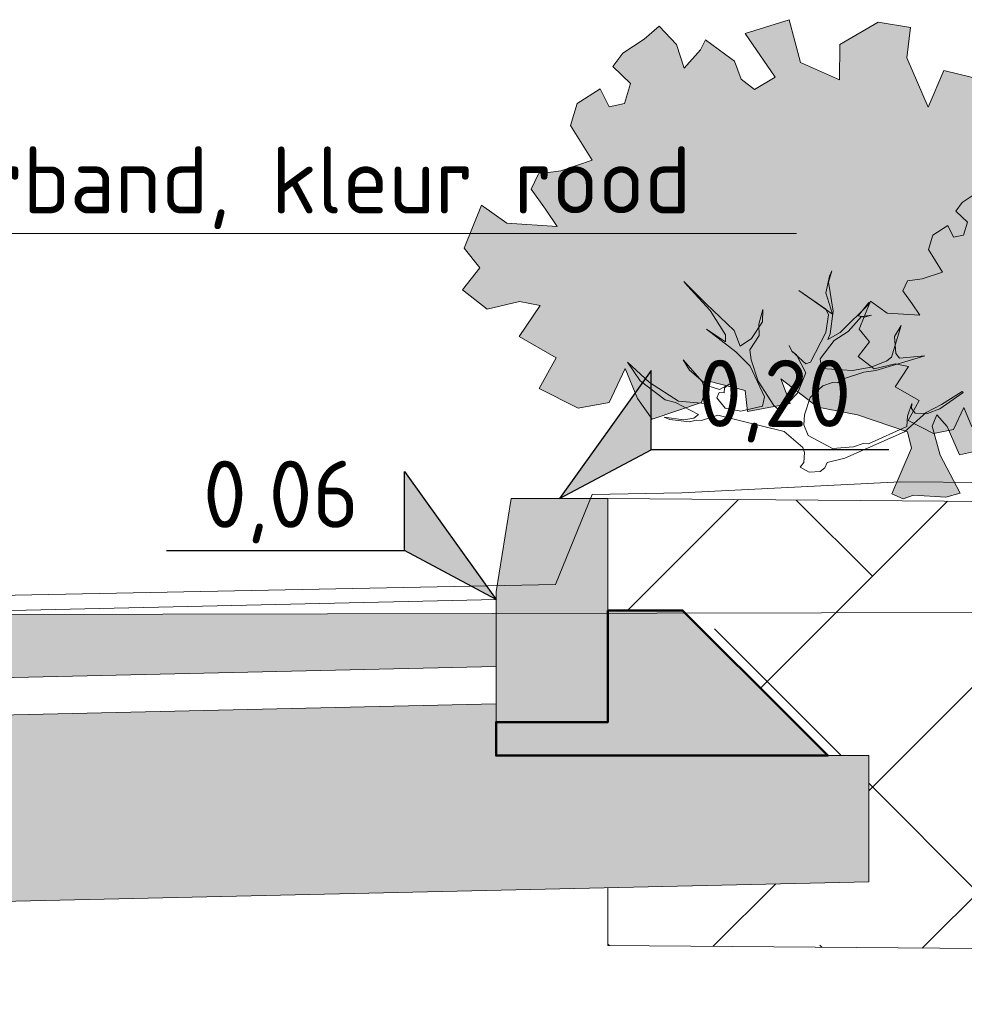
# Model space of a CAD drawing. Header units: metres. Extents: x 92403 to 95147, y 464428 to 465602.
# Tile 116 of 256: x 92437.65 to 92438.92, y 465194.94 to 465196.26. Entities that reach past the tile are written whole.
import ezdxf
from ezdxf import colors
from ezdxf.entities.mleader import LeaderData, LeaderLine
from ezdxf.enums import TextEntityAlignment as Align
from ezdxf.math import Vec2, Vec3

# ---------------------------------------------------------------- set-up
doc = ezdxf.new("R2010")
doc.units = ezdxf.units.M
doc.linetypes.add('AL-NAP_LIJN', pattern=[15.25, 12, -1.5, 0.25, -1.5])
doc.linetypes.add('DASHED', pattern=[0.75, 0.5, -0.25])
doc.layers.get('0').update_dxf_attribs({"linetype": 'CONTINUOUS'})
for name, color, linetype, lineweight in [('B-WE-OG-HOOGTELIJN-G', 7, 'CONTINUOUS', 18), ('B-WE-VH-VERHARDING_FUNDERING-A-50', 252, 'CONTINUOUS', 18), ('N-WE-GR-GRAS-A', 62, 'CONTINUOUS', 18), ('N-WE-VH-VERHARDING_BETON_SCHRAAL-GD', 252, 'CONTINUOUS', 50), ('N-WE-VH-VERHARDING_FUNDERING-A-50', 252, 'CONTINUOUS', 18), ('X-XX-AL-DETAIL1-T18', 7, 'CONTINUOUS', 18), ('X-XX-AL-DETAIL3-V', 253, 'CONTINUOUS', 18), ('X-XX-AL-HOOGTELABEL-S', 7, 'CONTINUOUS', 25), ('X-XX-AL-NAP-G', 7, 'AL-NAP_LIJN', 18), ('X-XX-AL-RMB - profiel', 7, 'CONTINUOUS', 9)]:
    doc.layers.add(name, color=color, linetype=linetype, lineweight=lineweight)
doc.layers.add('N-RO-GR-GROENSTROOK-A', color=7, linetype='CONTINUOUS', lineweight=0, true_color=0x5de817, transparency=0.7)
doc.layers.add('N-WE-VH-VERHARDING_STRAATBAKSTEEN-DIK-ELLEBOOG-A', color=7, linetype='CONTINUOUS', lineweight=25, true_color=0xe1bfb7)
doc.styles.add('NLCS-ISO', font='NLCS-ISO.ttf')
doc.styles.add('NLCS-ISO-M50-T18', font='NLCS-ISO.ttf', dxfattribs={"height": 0.09})

# ---------------------------------------------------------------- blocks, each defined once
blk = doc.blocks.new('SAL-HOOGTELABEL_02-SO')
for p, q in [((2.461, 3.435), (0, 0)), ((2.461, 1.312), (2.461, 3.435)), ((0, 0), (2.461, 1.312)), ((8.838, 1.312), (2.461, 1.312))]:
    blk.add_line(p, q)
blk.add_solid([(2.461, 3.435), (0, 0), (2.461, 1.312)])
at = {"style": 'NLCS-ISO'}
blk.add_attdef('...', text='', height=1.8, dxfattribs=at).set_placement((5.773, 2.615), align=Align.MIDDLE)
blk = doc.blocks.new('_DotSmall')
at = {"const_width": 0.5}
blk.add_lwpolyline([(-0.0625, 0, 1), (0.0625, 0, 1)], format="xyb", close=True, dxfattribs=at)

msp = doc.modelspace()

# ---------------------------------------------------------------- hatches: boundary and pattern name
at = {"layer": 'B-WE-VH-VERHARDING_FUNDERING-A-50'}
h = msp.add_hatch(dxfattribs=at)
h.set_pattern_fill('AVH-FUNDERING_GRANULAAT', color=256, scale=0.03, pattern_type=2)
h.set_pattern_definition([(0, (0.285, 0.192), (0, 0.3), [0, -0.3]), (0, (0.288, 0.087), (0, 0.3), [0, -0.3]), (0, (0.297, 0.249), (0, 0.3), [0, -0.3]), (338.1986, (0.141, 0.156), (0.900000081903, -0.29999997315), [0.0323109, -1.5832386]), (216.8699, (0.171, 0.144), (0.899999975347, 0.600000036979), [0.015, -1.485]), (130.6013, (0.159, 0.135), (1.5000001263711, -1.7999997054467), [0.0276585, -2.7382047]), (206.5651, (0.06, 0.099), (-0.299999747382, -0.30000039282), [0.0067083, -0.6641121]), (326.3099, (0.054, 0.096), (0.599999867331, -0.300000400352), [0.0108168, -1.0708488]), (108.4349, (0.063, 0.09), (-0.299999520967, 0.600000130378), [0.0094869, -0.9391965]), (225, (0.252, 0.069), (-5e-17, -0.30000009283), [0.0127278, -0.4115361]), (0, (0.243, 0.06), (0.3, 0.3), [0.018, -0.282]), (135, (0.261, 0.06), (-0.30000009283, 3e-17), [0.0127278, -0.4115361]), (251.5651, (0.216, 0.261), (0.299999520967, 0.600000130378), [0.0094869, -0.9391965]), (0, (0.213, 0.252), (0.3, 0.3), [0.015, -0.285]), (143.1301, (0.228, 0.252), (-0.899999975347, 0.600000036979), [0.015, -1.485]), (213.6901, (0.057, 0.264), (0.599999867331, 0.300000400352), [0.0108168, -1.0708488]), (341.5651, (0.048, 0.258), (-0.600000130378, 0.299999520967), [0.0189738, -0.9297096]), (126.8699, (0.066, 0.252), (0.600000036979, -0.899999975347), [0.015, -1.485]), (0, (0.144, 0.252), (0, 0.3), [0, -0.3]), (0, (0.063, 0.174), (0, 0.3), [0, -0.3]), (0, (0.147, 0.063), (0, 0.3), [0, -0.3]), (0, (0.228, 0.156), (0, 0.3), [0, -0.3]), (0, (0.141, 0.207), (0, 0.3), [0, -0.3]), (0, (0.075, 0.216), (0, 0.3), [0, -0.3]), (0, (0.102, 0.198), (0, 0.3), [0, -0.3]), (0, (0.09, 0.126), (0, 0.3), [0, -0.3]), (0, (0.018, 0.138), (0, 0.3), [0, -0.3]), (0, (0.021, 0.207), (0, 0.3), [0, -0.3]), (0, (0.012, 0.273), (0, 0.3), [0, -0.3]), (0, (0.105, 0.285), (0, 0.3), [0, -0.3]), (0, (0.171, 0.297), (0, 0.3), [0, -0.3]), (0, (0.276, 0.285), (0, 0.3), [0, -0.3]), (0, (0.204, 0.192), (0, 0.3), [0, -0.3]), (0, (0.174, 0.246), (0, 0.3), [0, -0.3]), (0, (0.198, 0.102), (0, 0.3), [0, -0.3]), (0, (0.108, 0.087), (0, 0.3), [0, -0.3]), (0, (0.198, 0.021), (0, 0.3), [0, -0.3]), (0, (0.099, 0.039), (0, 0.3), [0, -0.3]), (0, (0.003, 0.03), (0, 0.3), [0, -0.3]), (0, (0.039, 0.015), (0, 0.3), [0, -0.3]), (0, (0.042, 0.057), (0, 0.3), [0, -0.3]), (0, (0.243, 0.009), (0, 0.3), [0, -0.3]), (0, (0.279, 0.132), (0, 0.3), [0, -0.3]), (0, (0.264, 0.222), (0, 0.3), [0, -0.3]), (0, (0.126, 0.006), (0, 0.3), [0, -0.3])])
h.paths.add_polyline_path([(92438.791918, 465195.100732), (92438.791918, 465195.269908), (92438.737007, 465195.269908), (92438.487007, 465195.269908), (92438.292016, 465195.269908), (92438.292007, 465195.314908), (92438.292007, 465195.339417), (92434.292886, 465195.248386), (92432.291918, 465195.288405), (92432.291918, 465195.258433), (92432.141918, 465195.258433), (92431.791918, 465195.258433), (92431.791918, 465195.048355), (92434.293232, 465194.998329)])
at = {"layer": 'N-RO-GR-GROENSTROOK-A', "transparency": 33554508}
h = msp.add_hatch(color=256, dxfattribs=at)
h.dxf.hatch_style = 1
h.paths.add_polyline_path([(92438.723555, 465195.737508), (92438.776735, 465195.727373), (92438.843612, 465195.704368), (92438.848989, 465195.682372), (92438.822645, 465195.621259), (92438.837924, 465195.614673), (92438.851684, 465195.619399), (92438.895241, 465195.616609), (92438.914657, 465195.622094), (92438.88765, 465195.673167), (92438.87668, 465195.711999), (92438.883266, 465195.727277), (92438.896855, 465195.711828), (92438.913481, 465195.673755), (92438.949864, 465195.681517), (92438.98211, 465195.677209), (92438.99215, 465195.623858), (92439.025952, 465195.706918), (92438.954417, 465195.749982), (92438.970373, 465195.801818), (92439.007518, 465195.782273), (92439.062117, 465195.794176), (92439.033989, 465195.830446), (92439.009644, 465195.83906), (92439.011134, 465195.874612), (92439.03662, 465195.871652), (92439.038685, 465195.871412), (92439.078914, 465195.872295), (92439.078681, 465195.882936), (92439.070973, 465195.899994), (92439.069722, 465195.93841), (92439.05028, 465195.952318), (92439.060471, 465195.965901), (92439.087207, 465195.977089), (92439.083947, 465196.042039), (92439.042669, 465196.043768), (92439.04388, 465196.072654), (92439.046721, 465196.09702), (92438.999143, 465196.091158), (92438.993377, 465196.121122), (92438.992294, 465196.138713), (92438.958039, 465196.115663), (92438.937978, 465196.114802), (92438.965113, 465196.135531), (92438.931083, 465196.179904), (92438.89273, 465196.189367), (92438.871432, 465196.140373), (92438.84273, 465196.206389), (92438.847825, 465196.24729), (92438.804429, 465196.254346), (92438.75323, 465196.22415), (92438.752805, 465196.176769), (92438.700467, 465196.200043), (92438.685196, 465196.25764), (92438.625901, 465196.239044), (92438.666354, 465196.180392), (92438.638367, 465196.164151), (92438.620482, 465196.177994), (92438.611868, 465196.202054), (92438.606818, 465196.20567), (92438.572762, 465196.230797), (92438.566204, 465196.217061), (92438.544113, 465196.192586), (92438.53401, 465196.224564), (92438.510593, 465196.249114), (92438.490615, 465196.23162), (92438.461733, 465196.212667), (92438.448505, 465196.19489), (92438.472248, 465196.171898), (92438.464104, 465196.145136), (92438.443635, 465196.140756), (92438.431641, 465196.164827), (92438.400909, 465196.145165), (92438.391872, 465196.115691), (92438.4206, 465196.068921), (92438.378664, 465196.054967), (92438.348849, 465196.050979), (92438.33914, 465196.030305), (92438.358295, 465196.003315), (92438.373957, 465195.979876), (92438.306529, 465195.984404), (92438.272434, 465196.008615), (92438.249211, 465195.95093), (92438.269956, 465195.924659), (92438.246867, 465195.894988), (92438.279846, 465195.86899), (92438.323197, 465195.879481), (92438.351055, 465195.873992), (92438.323037, 465195.83222), (92438.372561, 465195.803826), (92438.349774, 465195.762751), (92438.402229, 465195.736068), (92438.443648, 465195.74389), (92438.465063, 465195.789475), (92438.481588, 465195.749371), (92438.501477, 465195.721303), (92438.567443, 465195.74394), (92438.57722, 465195.772467), (92438.625849, 465195.759954), (92438.62909, 465195.731798), (92438.686493, 465195.742486), (92438.673832, 465195.775489), (92438.723567, 465195.737524)])
h = msp.add_hatch(color=256, dxfattribs=at)
h.dxf.hatch_style = 1
h.paths.add_polyline_path([(92439.087538, 465195.703402), (92439.122116, 465195.696812), (92439.1656, 465195.681854), (92439.169096, 465195.667553), (92439.151967, 465195.627817), (92439.161901, 465195.623535), (92439.170848, 465195.626608), (92439.199169, 465195.624793), (92439.211793, 465195.62836), (92439.194233, 465195.661568), (92439.187101, 465195.686816), (92439.191383, 465195.69675), (92439.200219, 465195.686705), (92439.211028, 465195.66195), (92439.234685, 465195.666997), (92439.255651, 465195.664196), (92439.262179, 465195.629507), (92439.284157, 465195.683512), (92439.237645, 465195.711513), (92439.24802, 465195.745217), (92439.272172, 465195.732509), (92439.307672, 465195.740248), (92439.289383, 465195.76383), (92439.273554, 465195.769432), (92439.274522, 465195.792548), (92439.291094, 465195.790623), (92439.292436, 465195.790467), (92439.318594, 465195.791041), (92439.318442, 465195.79796), (92439.31343, 465195.809051), (92439.312617, 465195.834029), (92439.299975, 465195.843072), (92439.306602, 465195.851904), (92439.323985, 465195.859178), (92439.321866, 465195.901409), (92439.295027, 465195.902533), (92439.295814, 465195.921315), (92439.297661, 465195.937158), (92439.266726, 465195.933346), (92439.262977, 465195.952829), (92439.262273, 465195.964266), (92439.24, 465195.94928), (92439.226956, 465195.948719), (92439.2446, 465195.962197), (92439.222474, 465195.991049), (92439.197536, 465195.997202), (92439.183688, 465195.965346), (92439.165026, 465196.00827), (92439.168339, 465196.034863), (92439.140123, 465196.039451), (92439.106833, 465196.019818), (92439.106557, 465195.989011), (92439.072526, 465196.004143), (92439.062597, 465196.041593), (92439.024044, 465196.029502), (92439.050346, 465195.991366), (92439.032149, 465195.980806), (92439.02052, 465195.989807), (92439.014919, 465196.005451), (92439.011636, 465196.007802), (92438.989492, 465196.024139), (92438.985229, 465196.015209), (92438.970865, 465195.999294), (92438.964296, 465196.020087), (92438.94907, 465196.036049), (92438.93608, 465196.024675), (92438.917301, 465196.012351), (92438.9087, 465196.000793), (92438.924138, 465195.985843), (92438.918843, 465195.968442), (92438.905534, 465195.965595), (92438.897735, 465195.981246), (92438.877753, 465195.968462), (92438.871877, 465195.949297), (92438.890556, 465195.918888), (92438.86329, 465195.909814), (92438.843904, 465195.907221), (92438.837591, 465195.893779), (92438.850045, 465195.87623), (92438.860229, 465195.86099), (92438.816387, 465195.863934), (92438.794219, 465195.879677), (92438.779119, 465195.842169), (92438.792608, 465195.825088), (92438.777595, 465195.805796), (92438.799038, 465195.788892), (92438.827225, 465195.795713), (92438.845338, 465195.792145), (92438.827121, 465195.764984), (92438.859321, 465195.746523), (92438.844505, 465195.719815), (92438.878612, 465195.702466), (92438.905542, 465195.707552), (92438.919467, 465195.737191), (92438.930211, 465195.711116), (92438.943143, 465195.692866), (92438.986034, 465195.707584), (92438.992391, 465195.726133), (92439.02401, 465195.717997), (92439.026117, 465195.69969), (92439.06344, 465195.706639), (92439.055209, 465195.728097), (92439.087546, 465195.703413)])
at = {"layer": 'N-WE-VH-VERHARDING_FUNDERING-A-50'}
h = msp.add_hatch(dxfattribs=at)
h.set_pattern_fill('TEELAARDE', color=36, scale=0.2)
h.set_pattern_definition([(45, (0, 0), (-0.14142135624, 0.14142135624), []), (135, (0, 0), (-0.42426406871, 0.14142135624), [0.5, -0.3])])
h.paths.add_polyline_path([(92438.442007, 465195.614908), (92444.187889, 465195.568795), (92444.988447, 465195.536637), (92444.989618, 465195.388367), (92444.890803, 465195.388367), (92444.695803, 465195.193367), (92444.638447, 465195.193367), (92444.638447, 465195.054075), (92444.988447, 465195.043724), (92444.988428, 465194.936154), (92444.173436, 465194.968892), (92438.442004, 465195.014889), (92438.442004, 465195.092767), (92438.791918, 465195.100732), (92438.791918, 465195.269908), (92438.737007, 465195.269908), (92438.542007, 465195.464908), (92438.442007, 465195.464908)])
at = {"layer": 'N-WE-VH-VERHARDING_STRAATBAKSTEEN-DIK-ELLEBOOG-A', "lineweight": 0, "ltscale": 1}
h = msp.add_hatch(color=256, dxfattribs=at)
h.dxf.hatch_style = 1
h.paths.add_polyline_path([(92438.291918, 465195.389428), (92438.291918, 465195.460677), (92437.394509, 465195.459069), (92434.291918, 465195.388433), (92432.291918, 465195.428433), (92432.291918, 465195.338415), (92434.292817, 465195.298397)])
at = {"layer": 'X-XX-AL-DETAIL3-V'}
h = msp.add_hatch(color=254, dxfattribs=at)
h.dxf.hatch_style = 1
h.paths.add_polyline_path([(92438.736007, 465195.269908), (92438.487007, 465195.269908), (92438.441007, 465195.314908), (92438.441007, 465195.464908), (92438.541007, 465195.464908)])
h = msp.add_hatch(color=254, dxfattribs=at)
h.dxf.hatch_style = 1
h.paths.add_polyline_path([(92438.392007, 465195.314908), (92438.442007, 465195.314908), (92438.487007, 465195.269908), (92438.292007, 465195.269908), (92438.292007, 465195.314908), (92438.292007, 465195.314908), (92438.429092, 465195.314908)])
h.paths.add_polyline_path([(92438.292007, 465195.314908), (92438.442007, 465195.314908), (92438.392007, 465195.314908), (92438.429092, 465195.314908)], flags=17)
at = {"layer": 'X-XX-AL-RMB - profiel', "true_color": 0x717384}
h = msp.add_hatch(color=8, dxfattribs=at)
h.dxf.hatch_style = 1
h.paths.add_polyline_path([(92438.292007, 465195.314908), (92438.442007, 465195.314908), (92438.442007, 465195.614908), (92438.312007, 465195.614908), (92438.292007, 465195.489908)])

# ---------------------------------------------------------------- linework, layer by layer
at = {"layer": 'B-WE-OG-HOOGTELIJN-G', "color": 1, "linetype": 'DASHED', "ltscale": 5, "flags": 128}
msp.add_lwpolyline([(92429.142167, 465195.6155), (92432.168067, 465195.5075), (92432.251421, 465195.4975), (92432.291918, 465195.4015), (92434.173484, 465195.3345), (92436.637849, 465195.4655), (92438.371853, 465195.4995), (92438.420863, 465195.6205), (92438.541283, 465195.6225), (92438.834192, 465195.6375), (92444.663873, 465195.5775), (92444.983454, 465195.5765), (92445.087938, 465195.5725), (92445.138148, 465195.4345), (92447.979309, 465195.4095), (92451.166836, 465195.3495), (92451.205111, 465195.4205), (92451.30552, 465195.4315), (92454.236302, 465195.4845)], dxfattribs=at)
at = {"layer": 'N-WE-GR-GRAS-A'}
msp.add_line((92438.442007, 465195.614908), (92444.187889, 465195.568795), dxfattribs=at)
at = {"layer": 'N-WE-VH-VERHARDING_BETON_SCHRAAL-GD'}
msp.add_lwpolyline([(92438.442007, 465195.464908), (92438.542007, 465195.464908), (92438.692007, 465195.314908), (92438.737007, 465195.269908), (92438.487007, 465195.269908), (92438.487007, 465195.269908), (92438.292016, 465195.269908), (92438.292007, 465195.314908), (92438.442007, 465195.314908), (92438.442007, 465195.314908), (92438.442007, 465195.454908)], close=True, dxfattribs=at)
at = {"layer": 'X-XX-AL-NAP-G', "color": 142, "flags": 128}
msp.add_lwpolyline([(92454.736301, 465195.49014), (92428.042167, 465195.442312)], dxfattribs=at)
at = {"layer": 'X-XX-AL-RMB - profiel', "color": 251}
for points in [[(92438.931083, 465196.179904), (92438.89273, 465196.189367), (92438.871432, 465196.140373), (92438.84273, 465196.206389), (92438.847825, 465196.24729), (92438.804429, 465196.254346), (92438.75323, 465196.22415), (92438.752805, 465196.176769), (92438.700467, 465196.200043), (92438.685196, 465196.25764), (92438.625901, 465196.239044), (92438.666354, 465196.180392), (92438.638367, 465196.164151), (92438.620482, 465196.177994), (92438.611868, 465196.202054), (92438.606818, 465196.20567), (92438.572762, 465196.230797), (92438.566204, 465196.217061), (92438.544113, 465196.192586), (92438.53401, 465196.224564), (92438.510593, 465196.249114), (92438.490615, 465196.23162), (92438.461733, 465196.212667), (92438.448505, 465196.19489), (92438.472248, 465196.171898), (92438.464104, 465196.145136), (92438.443635, 465196.140756), (92438.431641, 465196.164827), (92438.400909, 465196.145165), (92438.391872, 465196.115691), (92438.4206, 465196.068921), (92438.378664, 465196.054967), (92438.348849, 465196.050979), (92438.33914, 465196.030305), (92438.358295, 465196.003315), (92438.373957, 465195.979876), (92438.306529, 465195.984404), (92438.272434, 465196.008615), (92438.249211, 465195.95093), (92438.269956, 465195.924659), (92438.246867, 465195.894988), (92438.279846, 465195.86899), (92438.323197, 465195.879481), (92438.351055, 465195.873992), (92438.323037, 465195.83222), (92438.372561, 465195.803826), (92438.349774, 465195.762751), (92438.402229, 465195.736068), (92438.443648, 465195.74389), (92438.465063, 465195.789475), (92438.481588, 465195.749371), (92438.501477, 465195.721303), (92438.567443, 465195.74394), (92438.57722, 465195.772467), (92438.625849, 465195.759954), (92438.62909, 465195.731798), (92438.686493, 465195.742486), (92438.673832, 465195.775489), (92438.723567, 465195.737524), (92438.723555, 465195.737508), (92438.776735, 465195.727373), (92438.843612, 465195.704368), (92438.848989, 465195.682372), (92438.822645, 465195.621259), (92438.837924, 465195.614673), (92438.851684, 465195.619399), (92438.895241, 465195.616609), (92438.914657, 465195.622094), (92438.88765, 465195.673167), (92438.87668, 465195.711999), (92438.883266, 465195.727277), (92438.896855, 465195.711828), (92438.913481, 465195.673755), (92438.949864, 465195.681517)], [(92438.93608, 465196.024675), (92438.917301, 465196.012351), (92438.9087, 465196.000793), (92438.924138, 465195.985843), (92438.918843, 465195.968442), (92438.905534, 465195.965595), (92438.897735, 465195.981246), (92438.877753, 465195.968462), (92438.871877, 465195.949297), (92438.890556, 465195.918888), (92438.86329, 465195.909814), (92438.843904, 465195.907221), (92438.837591, 465195.893779), (92438.850045, 465195.87623), (92438.860229, 465195.86099), (92438.816387, 465195.863934), (92438.794219, 465195.879677), (92438.779119, 465195.842169), (92438.792608, 465195.825088), (92438.777595, 465195.805796), (92438.799038, 465195.788892), (92438.827225, 465195.795713), (92438.845338, 465195.792145), (92438.827121, 465195.764984), (92438.859321, 465195.746523), (92438.844505, 465195.719815), (92438.878612, 465195.702466), (92438.905542, 465195.707552), (92438.919467, 465195.737191), (92438.930211, 465195.711116)], [(92438.699946, 465195.657121), (92438.70459, 465195.663204), (92438.705472, 465195.676972), (92438.703231, 465195.683496), (92438.678539, 465195.704752), (92438.589567, 465195.726935), (92438.567313, 465195.719852), (92438.560429, 465195.720293), (92438.551223, 465195.717693), (92438.524847, 465195.720977), (92438.517603, 465195.724101), (92438.543979, 465195.720816), (92438.557387, 465195.722615), (92438.563551, 465195.727538), (92438.532694, 465195.743871), (92438.518566, 465195.747434), (92438.485109, 465195.772973), (92438.468101, 465195.79799), (92438.497716, 465195.77057), (92438.536537, 465195.745752), (92438.572478, 465195.742386), (92438.575601, 465195.749629), (92438.568519, 465195.771883), (92438.542747, 465195.801184), (92438.55143, 465195.787335), (92438.576123, 465195.766079), (92438.591772, 465195.761355), (92438.60446, 465195.768518), (92438.598296, 465195.763596), (92438.597855, 465195.756711), (92438.590971, 465195.757152), (92438.587849, 465195.749909), (92438.599214, 465195.736419), (92438.620226, 465195.732414), (92438.649365, 465195.739055), (92438.651767, 465195.751663), (92438.6326, 465195.79277), (92438.613631, 465195.812063), (92438.57409, 465195.842246), (92438.599584, 465195.825193), (92438.599664, 465195.834758), (92438.578896, 465195.86746), (92438.548561, 465195.900243), (92438.543639, 465195.906407), (92438.573613, 465195.876306), (92438.611192, 465195.840401), (92438.619435, 465195.819667), (92438.634445, 465195.829871), (92438.649177, 465195.852324), (92438.649698, 465195.868774), (92438.644173, 465195.848922), (92438.644812, 465195.833993), (92438.632402, 465195.814583), (92438.634202, 465195.801174), (92438.643525, 465195.772396), (92438.664294, 465195.739694), (92438.670377, 465195.735051), (92438.684226, 465195.743735), (92438.696195, 465195.756261), (92438.707525, 465195.783716), (92438.694719, 465195.807932), (92438.688636, 465195.812576), (92438.684875, 465195.820261), (92438.688636, 465195.812576), (92438.707245, 465195.795963), (92438.71377, 465195.798204), (92438.734386, 465195.837826), (92438.738031, 465195.86152), (92438.734269, 465195.869205), (92438.69813, 465195.894384), (92438.743394, 465195.86224), (92438.734072, 465195.891018), (92438.739237, 465195.913551), (92438.74236, 465195.920795), (92438.737636, 465195.905146), (92438.744195, 465195.866442), (92438.740109, 465195.835864), (92438.736987, 465195.82862), (92438.753518, 465195.837664), (92438.793266, 465195.877124), (92438.791745, 465195.878285), (92438.777815, 465195.860035), (92438.78622, 465195.858433), (92438.795425, 465195.861034), (92438.782017, 465195.859234), (92438.764244, 465195.839103), (92438.745392, 465195.827019), (92438.726818, 465195.802686), (92438.728618, 465195.789277), (92438.769923, 465195.786631), (92438.795218, 465195.791391), (92438.815951, 465195.799634), (92438.822116, 465195.804557), (92438.835488, 465195.847301), (92438.826561, 465195.832453), (92438.82828, 465195.809479), (92438.833202, 465195.803315), (92438.866903, 465195.806473), (92438.801301, 465195.786748), (92438.785211, 465195.784588), (92438.756433, 465195.775266), (92438.750269, 465195.770344), (92438.743384, 465195.770785), (92438.730336, 465195.766303), (92438.713364, 465195.750375), (92438.705517, 465195.727483), (92438.704635, 465195.713714), (92438.710637, 465195.699505), (92438.743015, 465195.682011), (92438.771352, 465195.684449), (92438.784401, 465195.688931), (92438.791284, 465195.68849), (92438.842758, 465195.711778), (92438.84364, 465195.725547), (92438.849525, 465195.742717), (92438.849084, 465195.735832), (92438.854007, 465195.729668), (92438.870457, 465195.729146), (92438.887348, 465195.735508), (92438.918529, 465195.757438), (92438.917008, 465195.758599), (92438.88931, 465195.741231), (92438.868936, 465195.730307), (92438.839636, 465195.704534), (92438.759744, 465195.669241), (92438.735969, 465195.663321), (92438.732846, 465195.656076), (92438.726682, 465195.651154), (92438.711753, 465195.650515), (92438.699946, 465195.657121)]]:
    msp.add_lwpolyline(points, dxfattribs=at)
at = {"layer": 'X-XX-AL-RMB - profiel'}
msp.add_lwpolyline([(92438.292007, 465195.314908), (92438.442007, 465195.314908), (92438.442007, 465195.614908), (92438.312007, 465195.614908), (92438.292007, 465195.489908)], close=True, dxfattribs=at)
at = {"layer": 'X-XX-AL-RMB - profiel', "flags": 128}
msp.add_lwpolyline([(92438.291918, 465195.389428), (92434.292817, 465195.298397), (92432.291918, 465195.338415), (92432.291918, 465195.428433), (92434.291918, 465195.388433), (92438.291918, 465195.4795)], close=True, dxfattribs=at)
at = {"layer": 'X-XX-AL-RMB - profiel'}
msp.add_lwpolyline([(92438.292007, 465195.339417), (92434.292886, 465195.248386), (92432.291918, 465195.288405)], dxfattribs=at)
at = {"layer": 'X-XX-AL-RMB - profiel', "flags": 128}
for points in [[(92438.737007, 465195.269908), (92438.791918, 465195.269908), (92438.791918, 465195.100732), (92434.293232, 465194.998329), (92431.791918, 465195.048355), (92431.791918, 465195.258433), (92432.141918, 465195.258433)], [(92444.988447, 465195.043724), (92444.988428, 465194.936154), (92444.173436, 465194.968892), (92438.442004, 465195.014889), (92438.442004, 465195.092767)]]:
    msp.add_lwpolyline(points, dxfattribs=at)

# ---------------------------------------------------------------- block references
at = {"layer": 'X-XX-AL-HOOGTELABEL-S', "xscale": 0.05000000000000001, "yscale": 0.05000000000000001, "zscale": 0.05000000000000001}
msp.add_blockref('SAL-HOOGTELABEL_02-SO', (92438.377007, 465195.614908), dxfattribs=at).add_auto_attribs({'...': '0,20'})
at = {"layer": 'X-XX-AL-HOOGTELABEL-S'}
ref = msp.add_blockref('SAL-HOOGTELABEL_02-SO', (92438.291918, 465195.4795), dxfattribs=dict(at, xscale=-0.05000000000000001, yscale=0.05000000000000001, zscale=0.05000000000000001))
ref.add_attrib('...', '0,06', dxfattribs={"layer": '0', "height": 0.09, "style": 'NLCS-ISO'}).set_placement((92438.00328, 465195.610263), align=Align.MIDDLE)

# ---------------------------------------------------------------- leaders
at = {"layer": 'X-XX-AL-DETAIL1-T18'}
ml = msp.add_multileader_mtext('Standard', dxfattribs=at)
ml.set_content('\\pxi-3,l4,t4;{\\C256;Aanbr. straatbaksteken dikformaat, keperverband, kleur rood}', color=10, style='NLCS-ISO-M50-T18')
ml.set_leader_properties(color=256, lineweight=-1)
ml.set_arrow_properties(name='DOTSMALL')
ml.build(insert=Vec2(0, 0))
ml.multileader.update_dxf_attribs({"text_left_attachment_type": 5, "text_right_attachment_type": 5, "dogleg_length": 0.09, "arrow_head_size": 0.2})
ctx = ml.context
ctx.base_point, ctx.char_height, ctx.arrow_head_size, ctx.landing_gap_size, ctx.plane_origin = Vec3(92435.095037, 465195.970525), 0.09, 0.2, 0.045, Vec3(92435.005037, 465195.308425)
ctx.left_attachment, ctx.right_attachment = 5, 5
notes = []
notes.append((ctx, [(0, (1, 1, 0), (92435.005037, 465195.970525), (1, 0), 0.09, [(0, [(92435.005037, 465195.365402)], 0, [])])]))
ctx.mtext.insert, ctx.mtext.flow_direction = Vec3(92435.140037, 465196.087525), 5
ml = msp.add_multileader_mtext('Standard', dxfattribs=at)
ml.set_content('{\\C256;Aanbr. straatlaag 5 cm }', color=10, style='NLCS-ISO-M50-T18')
ml.set_leader_properties(color=256, lineweight=-1)
ml.set_arrow_properties(name='DOTSMALL')
ml.build(insert=Vec2(0, 0))
ml.multileader.update_dxf_attribs({"text_left_attachment_type": 5, "text_right_attachment_type": 5, "dogleg_length": 0.09, "arrow_head_size": 0.2})
ctx = ml.context
ctx.base_point, ctx.char_height, ctx.arrow_head_size, ctx.landing_gap_size, ctx.plane_origin = Vec3(92435.095037, 465195.820525), 0.09, 0.2, 0.045, Vec3(92435.005037, 465195.158425)
ctx.left_attachment, ctx.right_attachment = 5, 5
notes.append((ctx, [(0, (1, 1, 0), (92435.005037, 465195.820525), (1, 0), 0.09, [(0, [(92435.005037, 465195.290841)], 0, [])])]))
ctx.mtext.insert, ctx.mtext.width, ctx.mtext.flow_direction = Vec3(92435.140037, 465195.937525), 4.0068021, 5
for ctx, leaders in notes:
    for number, flags, end, landing, length, lines in leaders:
        leader = LeaderData()
        leader.index, (leader.has_last_leader_line, leader.has_dogleg_vector, leader.attachment_direction) = number, flags
        leader.last_leader_point, leader.dogleg_vector, leader.dogleg_length = Vec3(end), Vec3(landing), length
        for number, points, colour, breaks in lines:
            line = LeaderLine()
            line.index, line.vertices, line.color, line.breaks = number, Vec3.list(points), colors.encode_raw_color(colour), breaks
            leader.lines.append(line)
        ctx.leaders.append(leader)

doc.saveas('drawing.dxf')
